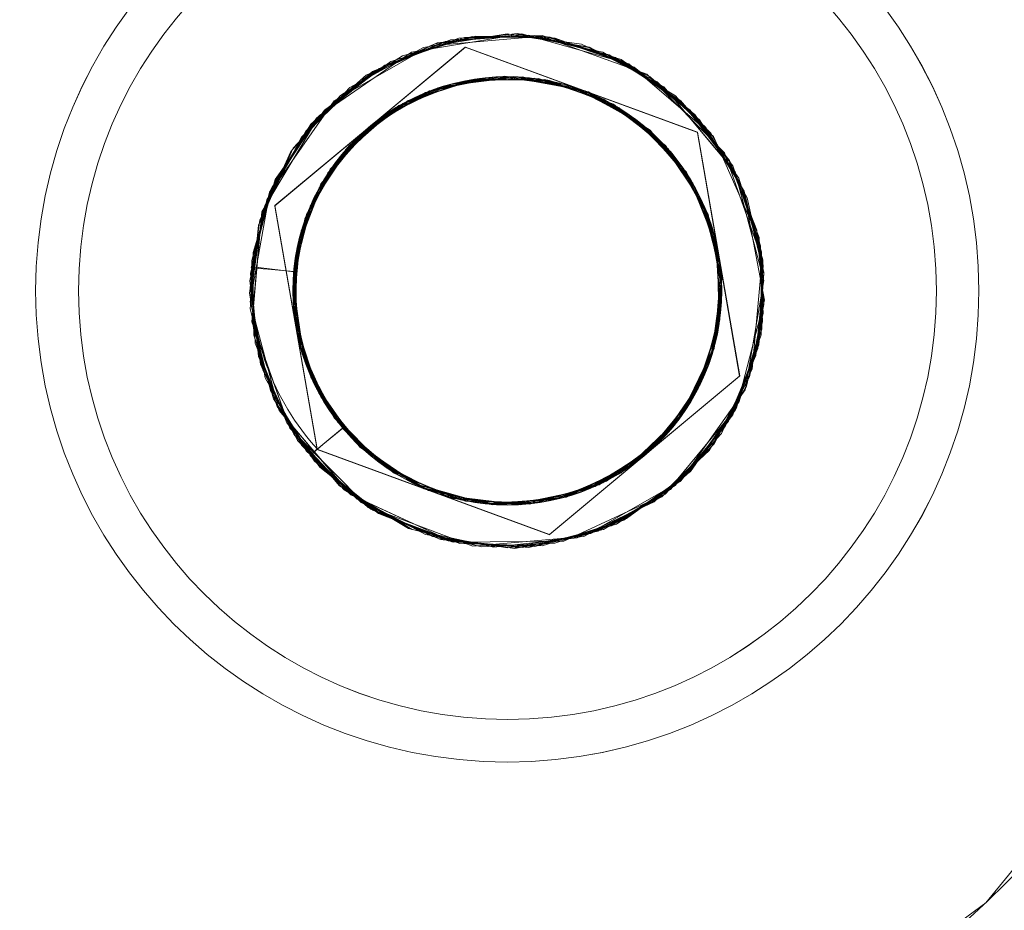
# Model space of a CAD drawing. Header units: millimetres. Extents: x -125266 to 274256, y -711690 to -301689.
# Tile 110 of 256: x -53550.45 to -53544.7, y -360694.9 to -360689.7. Entities that reach past the tile are written whole.
import ezdxf

# ---------------------------------------------------------------- set-up
doc = ezdxf.new("R2010")
doc.units = ezdxf.units.MM
for name, color, linetype, lineweight in [('AD Wall', 8, 'Continuous', 15), ('ARCH', 7, 'Continuous', 0), ('Equipment', 8, 'Continuous', 0), ('Legend', 5, 'Continuous', 0)]:
    doc.layers.add(name, color=color, linetype=linetype, lineweight=lineweight)
doc.layers.add('Light Equipment', color=8, linetype='Continuous')
pattern_1 = [(22.867872, (419150.544, -703283.92), (-30.845707, 73.1364), [])]

# ---------------------------------------------------------------- blocks, each defined once
blk = doc.blocks.new('A$Cf0359734')
at = {"layer": 'Equipment', "extrusion": (0, 0, -1), "elevation": -14.9996}
for points in [[(-610.0779, 1224.798, -3.802846), (-1131.0349, 947.4487, 3.802846)], [(-563.5854, 1106.137, -3.146449), (-1057.9493, 842.9455, 3.146449)], [(-312.9743, 493.8314, -2.242091), (-302.7934, 499.2515, 2.242091)], [(-315.1812, 499.0884, -0.9995), (-304.5874, 504.7284, 0.9995)], [(-315.6151, 498.2917, -0.9995), (-305.0213, 503.9317, 0.9995)], [(-307.7332, 496.2563), (-309.7888, 495.6376), (-311.9221, 495.854), (-313.8127, 496.8655), (-315.1727, 498.5265), (-315.7914, 500.5821), (-315.5749, 502.7154), (-314.5634, 504.6061), (-312.9025, 505.966, -1)], [(-309.1241, 500.7452), (-309.0699, 501.141), (-309.1504, 501.5602), (-309.3635, 501.9223), (-309.6897, 502.1904), (-310.0826, 502.3413), (-310.5067, 502.3466), (-310.9058, 502.2156), (-311.0036, 502.1568), (-311.3129, 501.8698), (-311.5072, 501.4946), (-311.5664, 501.0825), (-311.4859, 500.6633), (-311.2727, 500.3012), (-310.9466, 500.0331), (-310.5537, 499.8822), (-310.1296, 499.877), (-309.7305, 500.0079), (-309.4459, 500.2137), (-309.1998, 500.5554), (-309.076, 500.9611), (-309.0947, 501.3792), (-309.255, 501.7695), (-309.5395, 502.0869), (-309.9069, 502.2921), (-310.3193, 502.3648), (-310.7361, 502.2924), (-311.1063, 502.0817), (-311.38, 501.7661), (-311.539, 501.3757), (-311.5577, 500.9513), (-311.432, 500.5493), (-311.1846, 500.2122), (-310.8351, 499.977), (-310.4298, 499.8666), (-310.0068, 499.9016), (-309.6221, 500.0724), (-309.3156, 500.3646), (-309.1266, 500.7371), (-309.0702, 501.1544), (-309.156, 501.5708), (-309.3745, 501.9301), (-309.7006, 502.1981), (-310.096, 502.341), (-310.5201, 502.3462), (-310.9164, 502.21), (-311.2504, 501.9439), (-311.4747, 501.5866), (-311.5688, 501.1764), (-311.5151, 500.7565), (-311.3337, 500.3774), (-311.0284, 500.0847), (-310.6482, 499.9066), (-310.2312, 499.8636), (-309.818, 499.9681), (-309.4643, 500.1972), (-309.2072, 500.5311), (-309.0806, 500.9314), (-309.0888, 501.3552), (-309.2437, 501.7483), (-309.5176, 502.0713), (-309.8826, 502.2847), (-310.2978, 502.3626), (-310.7121, 502.2984), (-311.0827, 502.1011), (-311.3697, 501.7852), (-311.5316, 501.4), (-311.5584, 500.9781), (-311.4461, 500.5758), (-311.2012, 500.2306), (-310.8595, 499.9844), (-310.4514, 499.8687), (-310.0308, 499.8956), (-309.6433, 500.0611), (-309.3312, 500.3428), (-309.134, 500.7127), (-309.067, 501.1357), (-309.1447, 501.5496), (-309.3579, 501.9118), (-309.6788, 502.1826), (-310.0745, 502.3388), (-310.4933, 502.3469), (-310.8952, 502.2213), (-311.2348, 501.9657), (-311.4619, 501.6138), (-311.5642, 501.206), (-311.5239, 500.7858), (-311.345, 500.3986), (-311.0503, 500.1003), (-310.6725, 499.914), (-310.2527, 499.8658), (-309.8445, 499.954), (-309.4827, 500.1806), (-309.2228, 500.5092), (-309.0827, 500.9099), (-309.0881, 501.3284), (-309.2324, 501.7271), (-309.4957, 502.0558), (-309.8555, 502.272), (-310.2682, 502.358), (-310.6881, 502.3044), (-311.0615, 502.1124), (-311.3542, 501.807), (-311.5295, 501.4215), (-311.5644, 501.0021), (-311.4574, 500.597), (-311.223, 500.2461), (-310.8785, 499.9946), (-310.4782, 499.868), (-310.0548, 499.8896), (-309.6616, 500.0445), (-309.3467, 500.3209), (-309.1415, 500.6884), (-309.0664, 501.1089), (-309.1359, 501.5203), (-309.3413, 501.8934), (-309.6597, 502.1724), (-310.0502, 502.3314), (-310.4693, 502.3529), (-310.8741, 502.2325), (-311.2165, 501.9823), (-311.4517, 501.6328), (-311.5621, 501.2275), (-311.5299, 500.8098), (-311.3563, 500.4198), (-311.0721, 500.1158), (-310.6969, 499.9215), (-310.2767, 499.8598), (-309.8656, 499.9427), (-309.501, 500.164), (-309.233, 500.4902), (-309.0902, 500.8856), (-309.0821, 501.3044), (-309.2212, 501.706), (-309.4792, 502.0374), (-309.8311, 502.2646), (-310.2467, 502.3559), (-310.6641, 502.3103), (-311.0431, 502.1289), (-311.3387, 501.8289), (-311.522, 501.4459), (-311.565, 501.0289), (-311.4687, 500.6181), (-311.2396, 500.2645), (-310.9057, 500.0074), (-310.5025, 499.8755), (-310.0788, 499.8836), (-309.6881, 500.0305), (-309.3651, 500.3043), (-309.1517, 500.6694), (-309.0657, 501.0821), (-309.1299, 501.4963), (-309.3248, 501.875), (-309.6379, 502.1568), (-310.0205, 502.3268), (-310.4425, 502.3536), (-310.8529, 502.2438), (-311.1981, 501.9989), (-311.4443, 501.6572), (-311.5628, 501.2543), (-311.5359, 500.8338), (-311.3757, 500.4434), (-311.0912, 500.126), (-310.7212, 499.9289), (-310.3035, 499.8591), (-309.8896, 499.9368), (-309.5247, 500.1446), (-309.2485, 500.4683), (-309.0948, 500.8559), (-309.0761, 501.2804), (-309.2071, 501.6795), (-309.4573, 502.0219), (-309.8121, 502.2543), (-310.2198, 502.3566), (-310.6401, 502.3163), (-311.0248, 502.1455), (-311.3284, 501.8479), (-311.5146, 501.4702), (-311.5657, 501.0557), (-311.4747, 500.6421), (-311.2562, 500.2828), (-310.9247, 500.0176), (-310.524, 499.8776), (-310.1028, 499.8776), (-309.7093, 500.0192), (-309.3806, 500.2825), (-309.1591, 500.645), (-309.065, 501.0553), (-309.124, 501.4723), (-309.3135, 501.8539), (-309.616, 502.1413), (-309.9962, 502.3194), (-310.4185, 502.3596), (-310.8289, 502.2498), (-311.1797, 502.0154), (-311.4287, 501.679), (-311.5553, 501.2787), (-311.5419, 500.8578), (-311.3869, 500.4646), (-311.1077, 500.1444), (-310.7456, 499.9363), (-310.3304, 499.8584), (-309.9136, 499.9308), (-309.543, 500.1281), (-309.2613, 500.4412), (-309.0969, 500.8344), (-309.0754, 501.2536), (-309.1958, 501.6583), (-309.4407, 502.0036), (-309.7849, 502.2416), (-310.193, 502.3573), (-310.6161, 502.3223), (-311.0036, 502.1568), (-311.3129, 501.8698), (-311.5072, 501.4946), (-311.5664, 501.0825), (-311.4859, 500.6633), (-311.2727, 500.3012), (-310.9466, 500.0331), (-310.5537, 499.8822), (-310.1296, 499.877), (-309.7305, 500.0079), (-309.66, 499.8755), (-309.6141, 499.7878), (-310.0743, 499.6312), (-310.5707, 499.6319), (-311.0282, 499.7892), (-311.4196, 500.0905), (-311.685, 500.4996), (-311.8123, 500.9685), (-311.7767, 501.4632), (-311.5869, 501.9107), (-311.261, 502.2813), (-310.8378, 502.5202), (-310.3491, 502.6105), (-309.8696, 502.5396), (-309.4348, 502.3226), (-309.0903, 501.9692), (-308.8779, 501.5319), (-308.8197, 501.0397), (-308.9203, 500.5649), (-309.1725, 500.1452), (-309.5453, 499.8245), (-309.8029, 499.7213), (-309.9942, 499.6466), (-310.4899, 499.6205), (-310.9548, 499.7535), (-311.3618, 500.0329), (-311.6536, 500.4279), (-311.7997, 500.8937), (-311.7908, 501.3877), (-311.6307, 501.8399), (-311.3213, 502.2288), (-310.9094, 502.4889), (-310.4348, 502.6056), (-309.9455, 502.5672), (-309.5004, 502.3693), (-309.1376, 502.0324), (-308.904, 501.6064), (-308.8165, 501.123), (-308.8927, 500.6407), (-309.1177, 500.2084), (-309.4793, 499.8664), (-309.9169, 499.6674), (-310.412, 499.6145), (-310.8843, 499.7231), (-311.3015, 499.9835), (-311.617, 500.3591), (-311.7895, 500.8108), (-311.8022, 501.3069), (-311.6664, 501.7665), (-311.3789, 502.171), (-310.9811, 502.4575), (-310.5124, 502.5983), (-310.021, 502.5813), (-309.5684, 502.4078), (-309.1848, 502.0956), (-308.9328, 501.6862), (-308.8185, 501.2034), (-308.8704, 500.7138), (-309.0711, 500.2739), (-309.4161, 499.9136), (-309.8396, 499.6881), (-310.3287, 499.6112), (-310.8085, 499.6956), (-311.2384, 499.9287), (-311.575, 500.2931), (-311.7687, 500.7335), (-311.8135, 501.2261), (-311.6254, 501.8427), (-311.1872, 502.3342), (-310.5953, 502.5881), (-309.9426, 502.5619), (-309.3635, 502.2654), (-308.9642, 501.7578), (-308.819, 501.1149), (-308.9531, 500.4863), (-309.3476, 499.9637), (-309.9222, 499.6646), (-310.5788, 499.6344), (-311.1728, 499.8821), (-311.617, 500.3591), (-311.8127, 500.982), (-311.7272, 501.6254), (-311.3736, 502.1738), (-311.0287, 502.4321), (-310.6193, 502.5821), (-310.1772, 502.6069), (-309.7613, 502.5021), (-309.3801, 502.2838), (-309.0822, 501.9668), (-308.8899, 501.5799), (-308.8196, 501.1417), (-308.8704, 500.7138), (-309.0453, 500.3149), (-309.3293, 499.9802), (-309.6935, 499.7455), (-310.1117, 499.6248), (-310.5492, 499.6297), (-310.9629, 499.756), (-311.3262, 500.0043), (-311.6057, 500.3379), (-311.7716, 500.7388), (-311.815, 501.1778), (-311.7346, 501.6011), (-311.5325, 501.9873), (-311.232, 502.3035), (-310.8536, 502.5117), (-310.4242, 502.6113), (-309.9913, 502.5767), (-309.5875, 502.418), (-309.2345, 502.1507), (-308.9867, 501.8002), (-308.842, 501.388), (-308.8254, 500.9483), (-308.9302, 500.5325), (-309.1594, 500.159), (-309.4846, 499.8636), (-309.8742, 499.6765), (-310.3072, 499.6091), (-310.7407, 499.6705), (-311.129, 499.851), (-311.4612, 500.1431), (-311.6906, 500.5102), (-311.806, 500.9311), (-311.7958, 501.3714), (-311.6639, 501.7746), (-311.4103, 502.1406), (-311.0711, 502.4096), (-310.6673, 502.5702), (-310.2309, 502.6055), (-309.8075, 502.5251), (-309.4238, 502.3149), (-309.1154, 502.0035), (-308.9071, 501.6251), (-308.821, 501.1953), (-308.8608, 500.7596), (-309.0224, 500.3611), (-309.2925, 500.0134), (-309.6512, 499.7681), (-310.0609, 499.6315), (-310.5033, 499.6202), (-310.9167, 499.733), (-311.2877, 499.9704), (-311.5778, 500.2984), (-311.7596, 500.6908), (-311.8189, 501.1213), (-311.7494, 501.5524), (-311.5636, 501.9435), (-311.0922, 502.3983), (-310.475, 502.6046), (-309.8319, 502.5325), (-309.2758, 502.1899), (-308.9184, 501.6463), (-308.8187, 500.9995), (-309.0068, 500.3829), (-309.445, 499.8914), (-310.0369, 499.6375), (-310.6921, 499.6556), (-311.2712, 499.952), (-311.6705, 500.4597), (-311.821, 501.0998), (-311.6816, 501.7312), (-311.2871, 502.2538), (-310.7153, 502.5582), (-310.2256, 502.6083), (-309.7532, 502.4996), (-309.3308, 502.2421), (-309.0206, 501.8637), (-308.848, 501.412), (-308.83, 500.9187), (-308.9683, 500.451), (-309.2586, 500.0518), (-309.6512, 499.7681), (-310.1198, 499.6273), (-310.6166, 499.6414), (-311.0663, 499.8097), (-311.4527, 500.1272), (-311.7047, 500.5366), (-311.8137, 501.0222), (-311.7643, 501.5037), (-311.5611, 501.9517), (-311.2214, 502.3092), (-310.7979, 502.5346), (-310.3088, 502.6115), (-309.8291, 502.5272), (-309.3939, 502.2969), (-309.0625, 501.9297), (-308.8688, 501.4892), (-308.824, 500.9967), (-308.9408, 500.5268), (-309.2011, 500.1096), (-309.5823, 499.8047), (-310.0422, 499.6347), (-310.5358, 499.6301), (-310.9982, 499.7712), (-311.3949, 500.0696), (-311.6733, 500.465), (-311.8088, 500.9364), (-311.7866, 501.4307), (-311.6049, 501.8808), (-311.2818, 502.2566), (-310.8695, 502.5033), (-310.3893, 502.6095), (-309.9021, 502.5495), (-309.4595, 502.3435), (-309.1073, 502.001), (-308.8895, 501.5665), (-308.8179, 501.0746), (-308.9051, 500.6002), (-309.1464, 500.1727), (-309.5135, 499.8414), (-309.9649, 499.6554), (-310.455, 499.6187), (-310.9249, 499.7355), (-311.3371, 500.0121), (-311.6367, 500.3962), (-311.7934, 500.8563), (-311.7979, 501.3499), (-311.6434, 501.8127), (-311.3422, 502.2041), (-310.944, 502.4772), (-310.4669, 502.6021), (-309.9751, 502.5718), (-309.5303, 502.3873), (-309.1598, 502.0614), (-308.9156, 501.641), (-308.82, 501.1551), (-308.8828, 500.6732), (-308.8909, 500.6757), (-308.9233, 500.6856), (-308.9759, 500.7016), (-309.122, 500.7462), (-309.0677, 501.142), (-309.1394, 501.5319), (-309.3501, 501.9022), (-309.6656, 502.1758), (-310.0561, 502.3349), (-310.4805, 502.3535), (-310.9036, 502.2166), (-311.222, 501.9723), (-311.4499, 501.6472), (-311.5574, 501.2366), (-311.5306, 500.816), (-311.365, 500.4285), (-311.0781, 500.1193), (-310.7081, 499.9221), (-310.2879, 499.8604), (-309.8769, 499.9434), (-309.7283, 500.0089), (-309.4152, 500.2503), (-309.1873, 500.5755), (-309.0717, 500.9836), (-309.1038, 501.4013), (-309.2722, 501.7941), (-309.5591, 502.1034), (-309.9291, 502.3006), (-310.3493, 502.3623), (-310.7603, 502.2793), (-310.9036, 502.2166), (-311.222, 501.9723), (-311.4499, 501.6472), (-311.5574, 501.2366), (-311.5306, 500.816), (-311.365, 500.4285), (-311.0781, 500.1193), (-310.7081, 499.9221), (-310.2879, 499.8604), (-309.8769, 499.9434), (-309.7283, 500.0089), (-309.4152, 500.2503), (-309.1873, 500.5755), (-309.0717, 500.9836), (-309.1038, 501.4013), (-309.2722, 501.7941), (-309.5591, 502.1034), (-309.9291, 502.3006), (-310.3493, 502.3623), (-310.7603, 502.2793), (-310.9036, 502.2166), (-311.222, 501.9723), (-311.4499, 501.6472), (-311.5574, 501.2366), (-311.5306, 500.816), (-311.365, 500.4285), (-311.0781, 500.1193), (-310.7081, 499.9221), (-310.2879, 499.8604), (-309.8769, 499.9434), (-309.7283, 500.0089), (-309.4152, 500.2503), (-309.1873, 500.5755), (-309.0717, 500.9836), (-309.1038, 501.4013), (-309.2722, 501.7941), (-309.5591, 502.1034), (-309.9291, 502.3006), (-310.3493, 502.3623), (-310.7603, 502.2793), (-310.9036, 502.2166), (-311.222, 501.9723), (-311.4499, 501.6472), (-311.5574, 501.2366), (-311.5306, 500.816), (-311.365, 500.4285), (-311.0781, 500.1193), (-310.7081, 499.9221), (-310.2879, 499.8604), (-309.8769, 499.9434), (-309.7283, 500.0089), (-309.4152, 500.2503), (-309.1873, 500.5755), (-309.0717, 500.9836), (-309.1038, 501.4013), (-309.2722, 501.7941), (-309.5591, 502.1034), (-309.9291, 502.3006), (-310.3493, 502.3623), (-310.7603, 502.2793), (-310.9036, 502.2166), (-311.222, 501.9723), (-311.4499, 501.6472), (-311.5574, 501.2366), (-311.5306, 500.816), (-311.365, 500.4285), (-311.0781, 500.1193), (-310.7081, 499.9221), (-310.2879, 499.8604), (-309.8769, 499.9434), (-309.7283, 500.0089), (-309.4152, 500.2503), (-309.1873, 500.5755), (-309.0717, 500.9836), (-309.1038, 501.4013), (-309.2722, 501.7941), (-309.5591, 502.1034), (-309.9291, 502.3006), (-310.3493, 502.3623), (-310.7603, 502.2793), (-310.9036, 502.2166), (-311.222, 501.9723), (-311.4499, 501.6472), (-311.5574, 501.2366), (-311.5306, 500.816), (-311.365, 500.4285), (-311.0781, 500.1193), (-310.7081, 499.9221), (-310.2879, 499.8604), (-309.8769, 499.9434), (-309.7283, 500.0089), (-309.4152, 500.2503), (-309.1873, 500.5755), (-309.0717, 500.9836), (-309.1038, 501.4013), (-309.2722, 501.7941), (-309.5591, 502.1034), (-309.9291, 502.3006), (-310.3493, 502.3623), (-310.7603, 502.2793), (-310.9036, 502.2166), (-311.222, 501.9723), (-311.4499, 501.6472), (-311.5574, 501.2366), (-311.5306, 500.816), (-311.365, 500.4285), (-311.0781, 500.1193), (-310.7081, 499.9221), (-310.2879, 499.8604), (-309.8769, 499.9434), (-309.7283, 500.0089), (-309.4152, 500.2503), (-309.1873, 500.5755), (-309.0717, 500.9836), (-309.1038, 501.4013), (-309.2722, 501.7941), (-309.5591, 502.1034), (-309.9291, 502.3006), (-310.3493, 502.3623), (-310.7603, 502.2793), (-310.9036, 502.2166), (-311.222, 501.9723), (-311.4499, 501.6472), (-311.5574, 501.2366), (-311.5306, 500.816), (-311.365, 500.4285), (-311.0781, 500.1193), (-310.7081, 499.9221), (-310.2879, 499.8604), (-309.8769, 499.9434), (-309.7283, 500.0089), (-309.4152, 500.2503), (-309.1873, 500.5755), (-309.0717, 500.9836), (-309.1038, 501.4013), (-309.2722, 501.7941), (-309.5591, 502.1034), (-309.9291, 502.3006), (-310.3493, 502.3623), (-310.7603, 502.2793), (-310.9036, 502.2166), (-311.222, 501.9723), (-311.4499, 501.6472), (-311.5574, 501.2366), (-311.5306, 500.816), (-311.365, 500.4285), (-311.0781, 500.1193), (-310.7081, 499.9221), (-310.2879, 499.8604), (-309.8769, 499.9434), (-309.7283, 500.0089), (-309.4152, 500.2503), (-309.1873, 500.5755), (-309.0717, 500.9836), (-309.1038, 501.4013), (-309.2722, 501.7941), (-309.5591, 502.1034), (-309.9291, 502.3006), (-310.3493, 502.3623), (-310.7603, 502.2793), (-310.9036, 502.2166), (-311.222, 501.9723), (-311.4499, 501.6472), (-311.5574, 501.2366), (-311.5306, 500.816), (-311.365, 500.4285), (-311.0781, 500.1193), (-310.7081, 499.9221), (-310.2879, 499.8604), (-309.8769, 499.9434), (-309.7283, 500.0089), (-309.4152, 500.2503), (-309.1873, 500.5755), (-309.0717, 500.9836), (-309.1038, 501.4013), (-309.2722, 501.7941), (-309.5591, 502.1034), (-309.9291, 502.3006), (-310.3493, 502.3623), (-310.7603, 502.2793), (-310.9036, 502.2166), (-311.222, 501.9723), (-311.4499, 501.6472), (-311.5574, 501.2366), (-311.5306, 500.816), (-311.365, 500.4285), (-311.0781, 500.1193), (-310.7081, 499.9221), (-310.2879, 499.8604), (-309.8769, 499.9434), (-309.7283, 500.0089), (-309.4152, 500.2503), (-309.1873, 500.5755), (-309.0717, 500.9836), (-309.1038, 501.4013), (-309.2722, 501.7941), (-309.5591, 502.1034), (-309.9291, 502.3006), (-310.3493, 502.3623), (-310.7603, 502.2793), (-310.9036, 502.2166), (-311.222, 501.9723), (-311.4499, 501.6472), (-311.5574, 501.2366), (-311.5306, 500.816), (-311.365, 500.4285), (-311.0781, 500.1193), (-310.7081, 499.9221), (-310.2879, 499.8604), (-309.8769, 499.9434), (-309.7301, 500.0071), (-309.6596, 499.8748), (-309.6399, 499.8377), (-309.6201, 499.8007), (-309.6382, 499.8393), (-308.8752, 501.0609), (-309.5568, 502.3365), (-310.9963, 502.3855), (-311.761, 501.1621), (-311.0817, 499.8861), (-309.6423, 499.8371, 0.198867), (-308.8867, 500.6744), (-308.9219, 500.6896)]]:
    blk.add_lwpolyline(points, format="xyb", close=True, dxfattribs=at)
for points in [[(-591.722, 1158.987, -3.538831), (-1086.0836, 895.7967), (-1091.7744, 906.4859), (-1091.5799, 906.1206), (-1086.0836, 895.7967), (-1084.5586, 898.3821), (-1083.0146, 900.9572), (-1081.4596, 903.5245), (-1079.8884, 906.0869), (-1078.3034, 908.6362), (-1076.7023, 911.1806)], [(-1077.2205, 914.2332), (-1087.3586, 908.8358), (-1091.1679, 906.8078, 3.626728), (-598.0194, 1169.3522)], [(-597.2182, 1169.3109, -3.616317), (-1091.5803, 906.1213), (-1091.5315, 906.2084), (-1091.4746, 906.293), (-1091.4259, 906.3802), (-1091.369, 906.4648), (-1091.3203, 906.5519), (-1091.2715, 906.639), (-1091.2147, 906.7236), (-1091.1679, 906.8078), (-598.0217, 1169.351)], [(-597.2184, 1169.3098, -3.616317), (-1091.5824, 906.1201, 3.616317), (-597.2186, 1169.3116)], [(-591.7223, 1158.9877, -3.538831), (-1086.0843, 895.7954), (-1084.554, 898.3836), (-1083.0152, 900.9559), (-1081.455, 903.526), (-1079.8891, 906.0856), (-1078.3041, 908.6349), (-1076.7029, 911.1793)], [(-599.1584, 1041.719, -0.011713), (-984.6459, 836.4891), (-990.409, 833.3258), (-995.8827, 829.7594), (-1000.9622, 825.8864), (-1005.7134, 821.665), (-1011.2241, 815.8706), (-1016.1642, 809.5917), (-1020.3785, 803.0469), (-1023.979, 796.101), (-1025.5286, 792.694), (-1080.4374, 895.5256, 3.572618), (-594.6493, 1154.1514, -3.572618), (-1080.4364, 895.5261, 3.572618), (-594.6503, 1154.1509, -3.572618), (-1080.3101, 895.5926), (-1031.8417, 804.5522), (-1031.8573, 804.5165), (-1031.8421, 804.5518)], [(-546.2713, 1063.0347, -2.890001), (-1031.7763, 804.4294), (-1025.5275, 792.692)]]:
    blk.add_lwpolyline(points, format="xyb", dxfattribs=at)
for points in [[(-311.605, 506.6288), (-312.8359, 505.7629), (-313.8101, 504.6191), (-313.908, 504.4582), (-314.4677, 503.2633), (-314.7708, 501.7906), (-314.6922, 500.29), (-314.2477, 498.8551), (-313.4636, 497.5738), (-312.9337, 496.9998), (-312.377, 496.5283), (-311.07, 495.7836), (-309.6192, 495.3941), (-308.1134, 495.3736), (-306.6493, 495.725), (-305.3205, 496.4325), (-304.2168, 497.4481)], [(-308.8746, 501.0597), (-309.5538, 502.3356), (-310.9933, 502.3847)], [(-310.9974, 502.3825), (-311.7604, 501.1609), (-311.0811, 499.885)], [(-310.9975, 502.3875), (-310.9975, 502.3875)], [(-309.5552, 502.3332), (-309.5552, 502.3332)], [(-311.7576, 501.1606), (-311.7576, 501.1606)], [(-311.0787, 499.8857), (-309.6393, 499.8366), (-308.8763, 501.0582)], [(-308.8787, 501.0625), (-308.8787, 501.0625)], [(-309.1228, 500.7424), (-309.1228, 500.7424)], [(-308.8822, 500.6734), (-308.8822, 500.6734)], [(-309.7319, 500.0104), (-309.7319, 500.0104)], [(-311.0812, 499.89), (-311.0812, 499.89)], [(-309.6135, 499.788), (-309.6135, 499.788)], [(-309.6389, 499.8357), (-309.6389, 499.8357)]]:
    blk.add_lwpolyline(points, dxfattribs=at)
at = {"layer": 'Equipment', "extrusion": (0, 0, -1)}
for centre, radius in [((-308.7822, 501.3353, -14.9996), 6.0018), ((-310.3178, 501.112, -14.9996), 5.7503), ((-310.3178, 501.112, -14.9996), 5.7503), ((-310.3175, 501.1118, -14.9996), 2.7505), ((-310.3175, 501.1118, -14.9996), 2.7505), ((-310.3188, 501.112, -14.9996), 2.5016), ((-310.3161, 501.1111, -14.9996), 1.249), ((-310.3195, 501.1111, -14.9996), 1.249)]:
    blk.add_circle(centre, radius, dxfattribs=at)
for centre, radius, start, end in [((-625.132, 625.132, -14.9996), 625.132, 145.142558, 90.9176955), ((-624.6467, 624.9479, -14.9996), 545.0553, 148.860452, 87.199802), ((-624.6494, 624.9465, -14.9996), 545.0553, 148.860452, 87.199802), ((-624.6494, 624.9465, -14.9996), 545.0553, 148.860452, 87.199802), ((-624.6494, 624.9465, -14.9996), 545.0553, 148.860452, 87.199802), ((-624.6481, 624.9479, -14.9996), 535.053, 147.015911, 89.044342), ((-624.6481, 624.9479, -14.9996), 535.053, 147.015911, 89.044342)]:
    blk.add_arc(centre, radius, start, end, dxfattribs=at)
blk = doc.blocks.new('ARCH')
at = {"layer": 'AD Wall', "lineweight": 0}
h = blk.add_hatch(dxfattribs=at)
h.set_pattern_fill('ANSI31', color=256, scale=25, angle=-22.13213)
h.set_pattern_definition(pattern_1)
edge = h.paths.add_edge_path()
edge.add_arc((-53209.7774, -360694.9979), 761.132, 66.950176, 372.7253136)
edge.add_line((-52467.3408, -360527.3378), (-52564.8846, -360549.3656))
edge.add_arc((-53209.7774, -360694.9979), 661.132, -293.049824, 12.7253136, ccw=False)
edge.add_line((-52950.9234, -360086.6475), (-52911.7703, -359994.6311))
h = blk.add_hatch(dxfattribs=at)
h.set_pattern_fill('ANSI31', color=256, scale=25, angle=-22.13213)
h.set_pattern_definition(pattern_1)
edge = h.paths.add_edge_path()
edge.add_arc((-53209.7774, -360694.9979), 761.132, 66.950176, 372.7253136)
edge.add_line((-52467.3408, -360527.3378), (-52564.8846, -360549.3656))
edge.add_arc((-53209.7774, -360694.9979), 661.132, -293.049824, 12.7253136, ccw=False)
edge.add_line((-52950.9234, -360086.6475), (-52911.7703, -359994.6311))
at = {"layer": 'Legend'}
h = blk.add_hatch(dxfattribs=at)
h.set_pattern_fill('STARS', color=8, scale=10)
h.set_pattern_definition([(0, (0, 0), (0, 54.9926), [31.75, -31.75]), (60, (0, 0), (-47.624989, 27.4963), [31.75, -31.75]), (120, (15.875, 27.496), (-47.624989, -27.4963), [31.75, -31.75])])
edge = h.paths.add_edge_path()
edge.add_arc((-51817.979, -363404.309), 5191.6295, 61.9369329, 83.9814856, ccw=False)
edge.add_arc((-50530.2793, -361455.3707), 2874.4263, 46.9109114, 66.3152875, ccw=False)
edge.add_arc((-45770.4002, -356341.8156), 4111.6384, 227.1498068, 245.105568)
edge.add_arc((-47880.9558, -360748.2755), 776.1174, 2.3623464, 60.7040027, ccw=False)
edge.add_line((-47105.4979, -360716.2847), (-47005.5801, -360716.2516))
edge.add_arc((-47880.4915, -360747.8077), 875.4802, 2.0656376, 60.9787444)
edge.add_arc((-45770.4002, -356341.8156), 4011.6384, 227.1527405, 245.1578922, ccw=False)
edge.add_arc((-50530.2793, -361455.3707), 2974.4263, 46.9149863, 66.2413747)
edge.add_arc((-51817.979, -363404.309), 5291.6295, 61.9781663, 84.0034519)
edge.add_arc((-52071.811, -370582.5299), 12467.0186, 86.29025781, 98.8797997)
edge.add_line((-53996.2457, -358264.9367), (-53996.2457, -358366.1598))
edge.add_arc((-52071.811, -370582.5299), 12367.0186, 86.29953014, 98.95218959, ccw=False)
h = blk.add_hatch(dxfattribs=at)
h.set_pattern_fill('STARS', color=8, scale=10)
h.set_pattern_definition([(0, (0, 0), (0, 54.9926), [31.75, -31.75]), (60, (0, 0), (-47.624989, 27.4963), [31.75, -31.75]), (120, (15.875, 27.496), (-47.624989, -27.4963), [31.75, -31.75])])
h.paths.add_polyline_path([(-51273.6376, -358241.2955, -0.096485), (-49375.6124, -358823.0579, -0.08487), (-48566.659, -359356.1991, 0.078507), (-47501.1848, -360071.4209, -0.271382), (-47105.488, -360746.3132), (-47005.488, -360746.2836, 0.272593), (-47455.7662, -359982.253, -0.078724), (-48498.5, -359283.0253, 0.084528), (-49331.9292, -358733.0245, 0.0964), (-51265.1702, -358141.6343, 0.054377), (-53966.2457, -358260.287), (-53966.2457, -358361.4716, -0.054648)])
at = {"layer": 'AD Wall', "lineweight": 0, "extrusion": (0, 0, -1)}
for radius in [761.132, 761.132, 661.132, 661.132]:
    blk.add_arc((53209.7774, -360694.9979, -5.0493), radius, 167.2746864, 113.049824, dxfattribs=at)
at = {"layer": 'Light Equipment', "lineweight": 0, "extrusion": (0, 0, -1), "elevation": -5.0493}
for points in [[(52997.2846, -360133.855, -3.802846), (52619.2025, -360587.0358, 3.802846)], [(53085.0561, -360226.257, -3.146449), (52726.274, -360656.3043, 3.146449)], [(53547.884, -360699.0302, -2.242091), (53555.2727, -360690.1739, 2.242091)], [(53543.8591, -360694.992, -0.9995), (53551.5475, -360685.7764, 0.9995)], [(53543.7573, -360695.8935, -0.9995), (53551.4457, -360686.6779, 0.9995)], [(53551.8253, -360694.8094), (53550.1543, -360696.157), (53548.0967, -360696.7602), (53545.9642, -360696.5356), (53544.0787, -360695.5093), (53542.7311, -360693.8383), (53542.1279, -360691.7806), (53542.3526, -360689.6482), (53543.3789, -360687.7627, -1)], [(53548.8457, -360691.1753), (53548.7468, -360690.7882), (53548.5144, -360690.4302), (53548.1804, -360690.1751), (53547.7773, -360690.0497), (53547.3565, -360690.0579), (53546.9617, -360690.2128), (53546.6413, -360690.4845), (53546.5729, -360690.5758), (53546.3945, -360690.9582), (53546.3559, -360691.379), (53546.4563, -360691.783), (53546.6888, -360692.141), (53547.0227, -360692.3961), (53547.4258, -360692.5215), (53547.8466, -360692.5133), (53548.2414, -360692.3584), (53548.5618, -360692.0867), (53548.7478, -360691.7889), (53548.8471, -360691.3796), (53548.8089, -360690.9572), (53548.6341, -360690.577), (53548.3386, -360690.2758), (53547.9555, -360690.089), (53547.5378, -360690.0373), (53547.1284, -360690.1254), (53546.7696, -360690.3494), (53546.506, -360690.6841), (53546.3714, -360691.0795), (53546.3712, -360691.5011), (53546.5138, -360691.9013), (53546.7816, -360692.2263), (53547.1378, -360692.4453), (53547.5502, -360692.5316), (53547.9672, -360692.4811), (53548.3459, -360692.2893), (53548.6379, -360691.9862), (53548.8117, -360691.6), (53548.8464, -360691.1838), (53548.7415, -360690.7759), (53548.5051, -360690.4226), (53548.1674, -360690.172), (53547.7643, -360690.0466), (53547.3442, -360690.0633), (53546.9494, -360690.2182), (53546.6336, -360690.4937), (53546.4245, -360690.866), (53546.3514, -360691.2814), (53546.4187, -360691.6969), (53546.6266, -360692.0657), (53546.9375, -360692.3484), (53547.3306, -360692.5046), (53547.7498, -360692.5263), (53548.1523, -360692.409), (53548.4957, -360692.1566), (53548.737, -360691.8111), (53548.8494, -360691.4049), (53548.8158, -360690.9864), (53548.6486, -360690.597), (53548.357, -360690.2912), (53547.9816, -360690.0951), (53547.5631, -360690.035), (53547.1491, -360690.1192), (53546.7896, -360690.3348), (53546.5206, -360690.6572), (53546.3737, -360691.058), (53546.3689, -360691.4757), (53546.5031, -360691.8767), (53546.7586, -360692.207), (53547.1156, -360692.4346), (53547.5248, -360692.5338), (53547.9465, -360692.4872), (53548.3259, -360692.3039), (53548.6225, -360692.0046), (53548.8055, -360691.6261), (53548.8487, -360691.2091), (53548.7514, -360690.7921), (53548.5236, -360690.4379), (53548.1897, -360690.1828), (53547.7904, -360690.0528), (53547.365, -360690.0571), (53546.974, -360690.2074), (53546.649, -360690.4753), (53546.4307, -360690.8399), (53546.3529, -360691.2515), (53546.4118, -360691.6677), (53546.6074, -360692.0418), (53546.919, -360692.3331), (53547.3045, -360692.4984), (53547.7245, -360692.5286), (53548.1316, -360692.4152), (53548.4765, -360692.1796), (53548.7263, -360691.8334), (53548.8432, -360691.4311), (53548.822, -360691.0071), (53548.6594, -360690.6215), (53548.3754, -360690.3065), (53548.0077, -360690.1013), (53547.593, -360690.0365), (53547.1783, -360690.1123), (53546.8096, -360690.3202), (53546.536, -360690.6388), (53546.3799, -360691.0319), (53546.3628, -360691.455), (53546.4885, -360691.8567), (53546.7402, -360692.1917), (53547.0895, -360692.4284), (53547.5033, -360692.5315), (53547.9219, -360692.498), (53548.3059, -360692.3185), (53548.6118, -360692.0268), (53548.7993, -360691.6522), (53548.851, -360691.2345), (53548.7622, -360690.8167), (53548.5427, -360690.4617), (53548.2119, -360690.1935), (53547.8119, -360690.0551), (53547.3903, -360690.0549), (53546.994, -360690.1929), (53546.6644, -360690.4568), (53546.4415, -360690.8177), (53546.3552, -360691.23), (53546.4057, -360691.647), (53546.5928, -360692.0219), (53546.9006, -360692.3177), (53547.2783, -360692.4922), (53547.6992, -360692.5309), (53548.1116, -360692.4297), (53548.4611, -360692.198), (53548.7155, -360691.8557), (53548.8409, -360691.4526), (53548.8243, -360691.0325), (53548.674, -360690.6415), (53548.3938, -360690.3219), (53548.03, -360690.112), (53547.6184, -360690.0342), (53547.1991, -360690.1062), (53546.8296, -360690.3057), (53546.5468, -360690.6165), (53546.3861, -360691.0058), (53546.3605, -360691.4297), (53546.4778, -360691.8321), (53546.7218, -360692.1763), (53547.0672, -360692.4176), (53547.4734, -360692.53), (53547.8965, -360692.5003), (53548.286, -360692.3331), (53548.5925, -360692.0499), (53548.7886, -360691.6745), (53548.8487, -360691.256), (53548.7729, -360690.8412), (53548.5573, -360690.4817), (53548.2342, -360690.2043), (53547.838, -360690.0612), (53547.4195, -360690.048), (53547.0185, -360690.1821), (53546.6797, -360690.4384), (53546.4522, -360690.7954), (53546.3529, -360691.2046), (53546.3949, -360691.6224), (53546.5783, -360692.0019), (53546.8737, -360692.3031), (53547.2568, -360692.4899), (53547.6738, -360692.5332), (53548.087, -360692.4405), (53548.4412, -360692.2126), (53548.7009, -360691.8825), (53548.8348, -360691.4787), (53548.8312, -360691.0617), (53548.6885, -360690.6615), (53548.4169, -360690.3411), (53548.0561, -360690.1182), (53547.6399, -360690.0366), (53547.2236, -360690.0955), (53546.8495, -360690.2911), (53546.5575, -360690.5942), (53546.3884, -360690.9843), (53546.3582, -360691.4043), (53546.467, -360691.8075), (53546.7072, -360692.1563), (53547.0449, -360692.4069), (53547.4519, -360692.5277), (53547.8758, -360692.5064), (53548.266, -360692.3477), (53548.5772, -360692.0683), (53548.7824, -360691.7006), (53548.851, -360691.2813), (53548.7837, -360690.8658), (53548.5719, -360690.5017), (53548.2526, -360690.2197), (53547.8641, -360690.0674), (53547.4448, -360690.0457), (53547.0385, -360690.1675), (53546.6997, -360690.4238), (53546.463, -360690.7731), (53546.3591, -360691.1785), (53546.3926, -360691.5971), (53546.5637, -360691.9819), (53546.8553, -360692.2877), (53547.2346, -360692.4792), (53547.6485, -360692.5355), (53548.0624, -360692.4512), (53548.4212, -360692.2272), (53548.6902, -360691.9048), (53548.8332, -360691.5086), (53548.8373, -360691.0824), (53548.6993, -360690.6861), (53548.4353, -360690.3565), (53548.0783, -360690.129), (53547.6698, -360690.0381), (53547.2482, -360690.0847), (53546.8695, -360690.2765), (53546.5729, -360690.5758), (53546.3945, -360690.9582), (53546.3559, -360691.379), (53546.4563, -360691.783), (53546.6888, -360692.141), (53547.0227, -360692.3961), (53547.4258, -360692.5215), (53547.8466, -360692.5133), (53548.2414, -360692.3584), (53548.5618, -360692.0867), (53548.6769, -360692.1828), (53548.7525, -360692.2467), (53548.3852, -360692.5652), (53547.9251, -360692.7516), (53547.4421, -360692.7782), (53546.966, -360692.6466), (53546.5661, -360692.3676), (53546.2714, -360691.9812), (53546.1181, -360691.5096), (53546.1253, -360691.0235), (53546.2876, -360690.5574), (53546.5896, -360690.1767), (53547.0083, -360689.9089), (53547.4791, -360689.794), (53547.9636, -360689.8311), (53548.4158, -360690.0287), (53548.7774, -360690.3538), (53549.0167, -360690.7878), (53549.1025, -360691.2655), (53549.0269, -360691.7493), (53548.8024, -360692.1869), (53548.6027, -360692.3795), (53548.4536, -360692.5207), (53548.0042, -360692.7317), (53547.5235, -360692.7836), (53547.0413, -360692.6781), (53546.6221, -360692.4222), (53546.3113, -360692.0457), (53546.1334, -360691.5848), (53546.1114, -360691.1056), (53546.2515, -360690.6288), (53546.535, -360690.2327), (53546.9307, -360689.9457), (53547.3985, -360689.797), (53547.8853, -360689.8127), (53548.3483, -360689.988), (53548.7252, -360690.2946), (53548.9884, -360690.7095), (53549.0994, -360691.1849), (53549.0539, -360691.6702), (53548.8478, -360692.1232), (53548.5174, -360692.4724), (53548.0788, -360692.7079), (53547.6003, -360692.7852), (53547.1158, -360692.7012), (53546.682, -360692.4721), (53546.352, -360692.1187), (53546.1533, -360691.664), (53546.106, -360691.187), (53546.2199, -360690.7041), (53546.4805, -360690.2888), (53546.8616, -360689.9818), (53547.3232, -360689.8123), (53547.8078, -360689.8026), (53548.2807, -360689.9473), (53548.6684, -360690.2316), (53548.9561, -360690.6357), (53549.0926, -360691.1088), (53549.0723, -360691.5919), (53548.8885, -360692.0556), (53548.5811, -360692.424), (53548.1571, -360692.6795), (53547.6809, -360692.7822), (53547.1948, -360692.7281), (53546.7457, -360692.5175), (53546.4003, -360692.1825), (53546.1733, -360691.7431), (53546.1153, -360691.101), (53546.336, -360690.4807), (53546.7886, -360690.0225), (53547.4031, -360689.8009), (53548.0512, -360689.8573), (53548.6124, -360690.1771), (53548.9891, -360690.7179), (53549.1016, -360691.3508), (53548.9331, -360691.9834), (53548.5135, -360692.477), (53547.9167, -360692.7524), (53547.2732, -360692.7466), (53546.682, -360692.4721), (53546.2661, -360691.9689), (53546.1028, -360691.3406), (53546.2238, -360690.6995), (53546.4459, -360690.3302), (53546.7686, -360690.037), (53547.1688, -360689.8476), (53547.5935, -360689.7879), (53548.0289, -360689.8465), (53548.4243, -360690.028), (53548.7482, -360690.3138), (53548.9784, -360690.6933), (53549.0926, -360691.1088), (53549.0808, -360691.5443), (53548.9439, -360691.9612), (53548.6949, -360692.3158), (53548.353, -360692.5852), (53547.9459, -360692.7455), (53547.515, -360692.7844), (53547.085, -360692.6912), (53546.7004, -360692.4875), (53546.3957, -360692.1786), (53546.1901, -360691.7884), (53546.1051, -360691.366), (53546.1468, -360690.9321), (53546.306, -360690.526), (53546.5781, -360690.1905), (53546.9384, -360689.9365), (53547.3524, -360689.8054), (53547.7863, -360689.8003), (53548.2139, -360689.915), (53548.5755, -360690.1463), (53548.8648, -360690.4736), (53549.0459, -360690.8746), (53549.1055, -360691.2993), (53549.0339, -360691.7316), (53548.8439, -360692.1278), (53548.5535, -360692.4478), (53548.1778, -360692.6734), (53547.7531, -360692.7799), (53547.3254, -360692.7589), (53546.9077, -360692.6136), (53546.5569, -360692.3599), (53546.2914, -360692.0134), (53546.1349, -360691.6017), (53546.1052, -360691.1786), (53546.2022, -360690.744), (53546.4152, -360690.367), (53546.7287, -360690.0662), (53547.1197, -360689.8691), (53547.5421, -360689.784), (53547.9767, -360689.8342), (53548.3798, -360690.0065), (53548.7152, -360690.2785), (53548.9569, -360690.6442), (53549.0841, -360691.0628), (53549.0847, -360691.4928), (53548.9654, -360691.9167), (53548.7256, -360692.279), (53548.3975, -360692.5599), (53547.992, -360692.737), (53547.5665, -360692.7882), (53547.1334, -360692.7081), (53546.7411, -360692.5136), (53546.4249, -360692.2186), (53546.2078, -360691.8422), (53546.1097, -360691.4167), (53546.1345, -360690.9843), (53546.3998, -360690.3855), (53546.8938, -360689.9618), (53547.5167, -360689.7863), (53548.161, -360689.8942), (53548.6968, -360690.2631), (53549.0328, -360690.8247), (53549.0908, -360691.4667), (53548.8701, -360692.0871), (53548.4175, -360692.5453), (53547.8038, -360692.7753), (53547.1557, -360692.7189), (53546.5945, -360692.3991), (53546.2139, -360691.8629), (53546.1052, -360691.2254), (53546.2737, -360690.5927), (53546.6887, -360690.0954), (53547.1235, -360689.8644), (53547.602, -360689.7872), (53548.0903, -360689.8665), (53548.5202, -360690.1002), (53548.8503, -360690.4537), (53549.0527, -360690.9038), (53549.1009, -360691.3892), (53548.9823, -360691.8683), (53548.7256, -360692.279), (53548.3445, -360692.586), (53547.8791, -360692.76), (53547.3991, -360692.7736), (53546.9215, -360692.6251), (53546.5339, -360692.3407), (53546.25, -360691.932), (53546.1143, -360691.4673), (53546.1338, -360690.9759), (53546.3137, -360690.5167), (53546.6211, -360690.1483), (53547.0451, -360689.8928), (53547.5213, -360689.7902), (53548.0112, -360689.8396), (53548.4565, -360690.0549), (53548.8019, -360690.3899), (53549.029, -360690.8293), (53549.0978, -360691.3085), (53549.0139, -360691.793), (53548.7756, -360692.2191), (53548.4137, -360692.5499), (53547.9582, -360692.7401), (53547.4766, -360692.7836), (53546.9968, -360692.6566), (53546.5899, -360692.3953), (53546.2868, -360692.0096), (53546.1212, -360691.5434), (53546.1199, -360691.058), (53546.2776, -360690.5881), (53546.5665, -360690.2043), (53546.9714, -360689.925), (53547.4453, -360689.797), (53547.9329, -360689.8211), (53548.3882, -360690.0057), (53548.7536, -360690.3261), (53549.0052, -360690.7548), (53549.1033, -360691.2271), (53549.0408, -360691.714), (53548.8255, -360692.1592), (53548.4774, -360692.5016), (53548.0373, -360692.7202), (53547.558, -360692.789), (53547.072, -360692.6881), (53546.6498, -360692.4452), (53546.3313, -360692.078), (53546.1411, -360691.6225), (53546.1099, -360691.1356), (53546.2414, -360690.6595), (53546.5074, -360690.2565), (53546.9023, -360689.9611), (53547.3693, -360689.8039), (53547.8508, -360689.8073), (53548.3168, -360689.9696), (53548.7014, -360690.267), (53548.973, -360690.681), (53549.0964, -360691.1511), (53549.0879, -360691.1519), (53549.0541, -360691.1549), (53548.9994, -360691.1598), (53548.8473, -360691.1736), (53548.7485, -360690.7865), (53548.5352, -360690.4523), (53548.2005, -360690.1887), (53547.8051, -360690.0541), (53547.3835, -360690.0539), (53546.9833, -360690.1965), (53546.643, -360690.4827), (53546.44, -360690.829), (53546.3515, -360691.216), (53546.4066, -360691.6368), (53546.5899, -360692.0163), (53546.8892, -360692.3129), (53547.2716, -360692.4913), (53547.6885, -360692.5345), (53548.101, -360692.4334), (53548.4505, -360692.2016), (53548.5635, -360692.085), (53548.7625, -360691.7434), (53548.8511, -360691.3564), (53548.8045, -360690.9347), (53548.6173, -360690.5599), (53548.3134, -360690.2594), (53547.931, -360690.0811), (53547.5141, -360690.0378), (53547.1016, -360690.139), (53546.7521, -360690.3707), (53546.643, -360690.4827), (53546.44, -360690.829), (53546.3515, -360691.216), (53546.4066, -360691.6368), (53546.5899, -360692.0163), (53546.8892, -360692.3129), (53547.2716, -360692.4913), (53547.6885, -360692.5345), (53548.101, -360692.4334), (53548.4505, -360692.2016), (53548.5635, -360692.085), (53548.7625, -360691.7434), (53548.8511, -360691.3564), (53548.8045, -360690.9347), (53548.6173, -360690.5599), (53548.3134, -360690.2594), (53547.931, -360690.0811), (53547.5141, -360690.0378), (53547.1016, -360690.139), (53546.7521, -360690.3707), (53546.643, -360690.4827), (53546.44, -360690.829), (53546.3515, -360691.216), (53546.4066, -360691.6368), (53546.5899, -360692.0163), (53546.8892, -360692.3129), (53547.2716, -360692.4913), (53547.6885, -360692.5345), (53548.101, -360692.4334), (53548.4505, -360692.2016), (53548.5635, -360692.085), (53548.7625, -360691.7434), (53548.8511, -360691.3564), (53548.8045, -360690.9347), (53548.6173, -360690.5599), (53548.3134, -360690.2594), (53547.931, -360690.0811), (53547.5141, -360690.0378), (53547.1016, -360690.139), (53546.7521, -360690.3707), (53546.643, -360690.4827), (53546.44, -360690.829), (53546.3515, -360691.216), (53546.4066, -360691.6368), (53546.5899, -360692.0163), (53546.8892, -360692.3129), (53547.2716, -360692.4913), (53547.6885, -360692.5345), (53548.101, -360692.4334), (53548.4505, -360692.2016), (53548.5635, -360692.085), (53548.7625, -360691.7434), (53548.8511, -360691.3564), (53548.8045, -360690.9347), (53548.6173, -360690.5599), (53548.3134, -360690.2594), (53547.931, -360690.0811), (53547.5141, -360690.0378), (53547.1016, -360690.139), (53546.7521, -360690.3707), (53546.643, -360690.4827), (53546.44, -360690.829), (53546.3515, -360691.216), (53546.4066, -360691.6368), (53546.5899, -360692.0163), (53546.8892, -360692.3129), (53547.2716, -360692.4913), (53547.6885, -360692.5345), (53548.101, -360692.4334), (53548.4505, -360692.2016), (53548.5635, -360692.085), (53548.7625, -360691.7434), (53548.8511, -360691.3564), (53548.8045, -360690.9347), (53548.6173, -360690.5599), (53548.3134, -360690.2594), (53547.931, -360690.0811), (53547.5141, -360690.0378), (53547.1016, -360690.139), (53546.7521, -360690.3707), (53546.643, -360690.4827), (53546.44, -360690.829), (53546.3515, -360691.216), (53546.4066, -360691.6368), (53546.5899, -360692.0163), (53546.8892, -360692.3129), (53547.2716, -360692.4913), (53547.6885, -360692.5345), (53548.101, -360692.4334), (53548.4505, -360692.2016), (53548.5635, -360692.085), (53548.7625, -360691.7434), (53548.8511, -360691.3564), (53548.8045, -360690.9347), (53548.6173, -360690.5599), (53548.3134, -360690.2594), (53547.931, -360690.0811), (53547.5141, -360690.0378), (53547.1016, -360690.139), (53546.7521, -360690.3707), (53546.643, -360690.4827), (53546.44, -360690.829), (53546.3515, -360691.216), (53546.4066, -360691.6368), (53546.5899, -360692.0163), (53546.8892, -360692.3129), (53547.2716, -360692.4913), (53547.6885, -360692.5345), (53548.101, -360692.4334), (53548.4505, -360692.2016), (53548.5635, -360692.085), (53548.7625, -360691.7434), (53548.8511, -360691.3564), (53548.8045, -360690.9347), (53548.6173, -360690.5599), (53548.3134, -360690.2594), (53547.931, -360690.0811), (53547.5141, -360690.0378), (53547.1016, -360690.139), (53546.7521, -360690.3707), (53546.643, -360690.4827), (53546.44, -360690.829), (53546.3515, -360691.216), (53546.4066, -360691.6368), (53546.5899, -360692.0163), (53546.8892, -360692.3129), (53547.2716, -360692.4913), (53547.6885, -360692.5345), (53548.101, -360692.4334), (53548.4505, -360692.2016), (53548.5635, -360692.085), (53548.7625, -360691.7434), (53548.8511, -360691.3564), (53548.8045, -360690.9347), (53548.6173, -360690.5599), (53548.3134, -360690.2594), (53547.931, -360690.0811), (53547.5141, -360690.0378), (53547.1016, -360690.139), (53546.7521, -360690.3707), (53546.643, -360690.4827), (53546.44, -360690.829), (53546.3515, -360691.216), (53546.4066, -360691.6368), (53546.5899, -360692.0163), (53546.8892, -360692.3129), (53547.2716, -360692.4913), (53547.6885, -360692.5345), (53548.101, -360692.4334), (53548.4505, -360692.2016), (53548.5635, -360692.085), (53548.7625, -360691.7434), (53548.8511, -360691.3564), (53548.8045, -360690.9347), (53548.6173, -360690.5599), (53548.3134, -360690.2594), (53547.931, -360690.0811), (53547.5141, -360690.0378), (53547.1016, -360690.139), (53546.7521, -360690.3707), (53546.643, -360690.4827), (53546.44, -360690.829), (53546.3515, -360691.216), (53546.4066, -360691.6368), (53546.5899, -360692.0163), (53546.8892, -360692.3129), (53547.2716, -360692.4913), (53547.6885, -360692.5345), (53548.101, -360692.4334), (53548.4505, -360692.2016), (53548.5635, -360692.085), (53548.7625, -360691.7434), (53548.8511, -360691.3564), (53548.8045, -360690.9347), (53548.6173, -360690.5599), (53548.3134, -360690.2594), (53547.931, -360690.0811), (53547.5141, -360690.0378), (53547.1016, -360690.139), (53546.7521, -360690.3707), (53546.643, -360690.4827), (53546.44, -360690.829), (53546.3515, -360691.216), (53546.4066, -360691.6368), (53546.5899, -360692.0163), (53546.8892, -360692.3129), (53547.2716, -360692.4913), (53547.6885, -360692.5345), (53548.101, -360692.4334), (53548.4505, -360692.2016), (53548.5635, -360692.085), (53548.7625, -360691.7434), (53548.8511, -360691.3564), (53548.8045, -360690.9347), (53548.6173, -360690.5599), (53548.3134, -360690.2594), (53547.931, -360690.0811), (53547.5141, -360690.0378), (53547.1016, -360690.139), (53546.7521, -360690.3707), (53546.643, -360690.4827), (53546.44, -360690.829), (53546.3515, -360691.216), (53546.4066, -360691.6368), (53546.5899, -360692.0163), (53546.8892, -360692.3129), (53547.2716, -360692.4913), (53547.6885, -360692.5345), (53548.101, -360692.4334), (53548.4505, -360692.2016), (53548.5625, -360692.0873), (53548.6776, -360692.1833), (53548.7099, -360692.2102), (53548.7421, -360692.2371), (53548.7108, -360692.2081), (53548.9574, -360690.7891), (53547.8453, -360689.8643), (53546.4935, -360690.3612), (53546.2461, -360691.7826), (53547.356, -360692.7086), (53548.7078, -360692.2117, 0.198867), (53549.0923, -360691.1515), (53549.0539, -360691.1507)]]:
    blk.add_lwpolyline(points, format="xyb", close=True, dxfattribs=at)
for points in [[(52681.5656, -360597.5296), (52674.2079, -360606.3488), (52671.4433, -360609.6625, 3.626728), (53029.3434, -360180.6724)], [(53030.1012, -360180.4089, -3.616317), (52671.32, -360610.4538), (52671.3323, -360610.3547), (52671.3531, -360610.2549), (52671.3654, -360610.1558), (52671.3862, -360610.056), (52671.3986, -360609.957), (52671.4109, -360609.8579), (52671.4317, -360609.7581), (52671.4433, -360609.6625), (53029.3417, -360180.6744)], [(53030.1014, -360180.4099, -3.616317), (52671.3184, -360610.4557, 3.616317), (53030.1005, -360180.4083)], [(53039.0813, -360187.9008, -3.538831), (52680.3012, -360617.9482), (52680.7436, -360614.9742), (52681.1999, -360612.0118), (52681.6769, -360609.0432), (52682.1632, -360606.0823), (52682.6709, -360603.1237), (52683.1955, -360600.1636)], [(53039.0819, -360187.9013, -3.538831), (52680.3013, -360617.9468), (52671.0028, -360610.1892), (52671.3206, -360610.4543), (52680.3013, -360617.9468), (52680.7399, -360614.9774), (52681.2, -360612.0103), (52681.6732, -360609.0463), (52682.1633, -360606.0808), (52682.671, -360603.1222), (52683.1957, -360600.1621)], [(53076.3734, -360299.3304, -0.011713), (52796.6086, -360634.6685), (52792.462, -360639.7699), (52788.7352, -360645.1357), (52785.4891, -360650.637), (52782.6783, -360656.3374), (52779.7567, -360663.7809), (52777.5461, -360671.4583), (52776.108, -360679.1085), (52775.3897, -360686.8991), (52775.2378, -360690.6389), (52685.6337, -360616.0708, 3.572618), (53038.192, -360193.4835, -3.572618), (52685.6344, -360616.07, 3.572618), (53038.1913, -360193.4844, -3.572618), (52685.7263, -360615.9608), (52764.9224, -360682.0329), (52764.9214, -360682.0718), (52764.9222, -360682.0334)], [(53117.333, -360259.6604, -2.890001), (52765.0292, -360682.122), (52775.2396, -360690.6404)]]:
    blk.add_lwpolyline(points, format="xyb", dxfattribs=at)
for points in [[(53544.331, -360686.6599), (53543.5171, -360687.9257), (53543.0455, -360689.3523), (53543.0155, -360689.5381), (53542.9471, -360690.8559), (53543.2212, -360692.3343), (53543.8594, -360693.6947), (53544.8118, -360694.8564), (53546.0208, -360695.7479), (53546.7279, -360696.08), (53547.4212, -360696.307), (53548.9124, -360696.5044), (53550.4031, -360696.3186), (53551.8057, -360695.7703), (53553.0295, -360694.8933), (53553.9939, -360693.7373), (53554.6336, -360692.3807)], [(53548.9584, -360690.7899), (53547.8484, -360689.864), (53546.4966, -360690.3608)], [(53547.8481, -360689.8668), (53547.8481, -360689.8668)], [(53546.4936, -360690.3644), (53546.2471, -360691.7834), (53547.357, -360692.7094)], [(53546.4917, -360690.3598), (53546.4917, -360690.3598)], [(53547.3589, -360692.7079), (53548.7108, -360692.211), (53548.9573, -360690.792)], [(53548.9534, -360690.7889), (53548.9534, -360690.7889)], [(53549.0968, -360691.1507), (53549.0968, -360691.1507)], [(53548.848, -360691.1774), (53548.848, -360691.1774)], [(53546.2497, -360691.7826), (53546.2497, -360691.7826)], [(53548.5595, -360692.085), (53548.5595, -360692.085)], [(53548.7529, -360692.2463), (53548.7529, -360692.2463)], [(53548.7115, -360692.2118), (53548.7115, -360692.2118)], [(53547.355, -360692.7048), (53547.355, -360692.7048)]]:
    blk.add_lwpolyline(points, dxfattribs=at)
at = {"layer": 'Light Equipment', "lineweight": 0, "extrusion": (0, 0, -1)}
for centre, radius in [((53548.9402, -360690.4999, -5.0493), 6.0018), ((53547.6018, -360691.2852, -5.0493), 5.7503), ((53547.6018, -360691.2852, -5.0493), 5.7503), ((53547.6021, -360691.2853, -5.0493), 2.7505), ((53547.6021, -360691.2853, -5.0493), 2.7505), ((53547.6009, -360691.2856, -5.0493), 2.5016), ((53547.6037, -360691.2854, -5.0493), 1.249), ((53547.6006, -360691.2867, -5.0493), 1.249)]:
    blk.add_circle(centre, radius, dxfattribs=at)
for centre, radius, start, end in [((53209.2602, -360695.0077, -5.0493), 625.132, 167.2746864, 113.049824), ((53209.779, -360694.9953, -5.0493), 545.0553, 170.99258, 109.33193), ((53209.777, -360694.9977, -5.0493), 545.0553, 170.99258, 109.33193), ((53209.777, -360694.9977, -5.0493), 545.0553, 170.99258, 109.33193), ((53209.777, -360694.9977, -5.0493), 545.0553, 170.99258, 109.33193), ((53209.7777, -360694.9958, -5.0493), 535.053, 169.148039, 111.176471), ((53209.7777, -360694.9958, -5.0493), 535.053, 169.148039, 111.176471)]:
    blk.add_arc(centre, radius, start, end, dxfattribs=at)
at = {"layer": 'Equipment', "rotation": 337.8678715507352}
blk.add_blockref('A$Cf0359734', (-54023.8454, -361038.5638, -9.9504), dxfattribs=at)

msp = doc.modelspace()

# ---------------------------------------------------------------- block references
at = {"layer": 'ARCH'}
msp.add_blockref('ARCH', (0, 0), dxfattribs=at)

doc.saveas('drawing.dxf')
